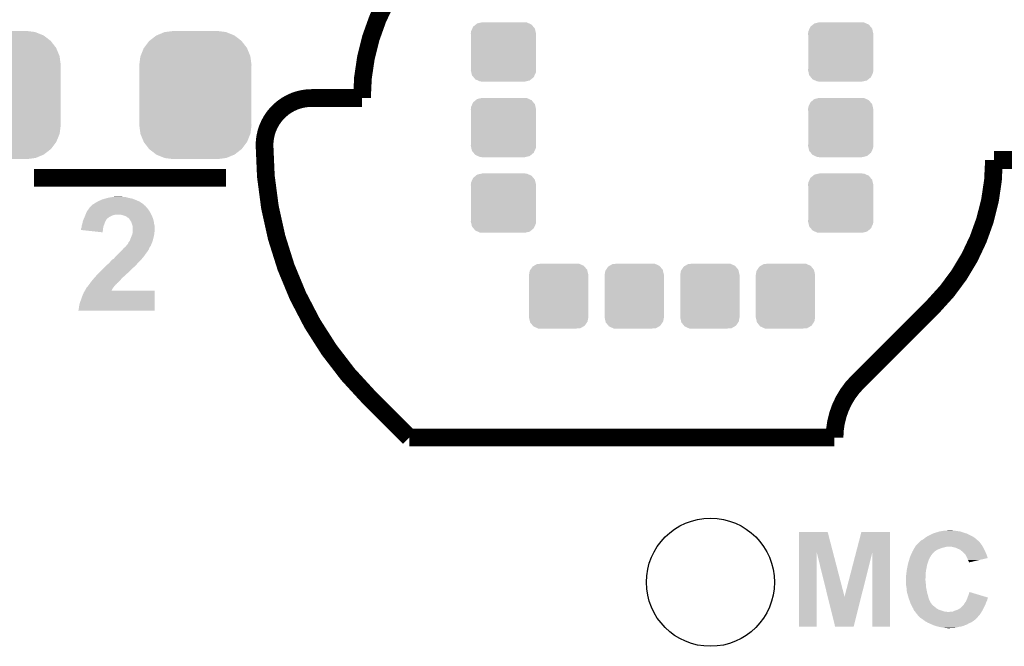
# Model space of a CAD drawing. Extents: x -0.05 to 0.95, y -0.15 to 1.54.
# Tile 22 of 26: x 0.23 to 0.56, y 1.14 to 1.36. Entities that reach past the tile are written whole.
import ezdxf

# ---------------------------------------------------------------- set-up
doc = ezdxf.new("R2010")
doc.units = 0
doc.layers.get('0').update_dxf_attribs({"linetype": 'CONTINUOUS'})
doc.layers.add('ULTRASONIC_3_CLICK_V100_GTO', color=14, linetype='CONTINUOUS')
doc.layers.add('ULTRASONIC_3_CLICK_V100_GTS', color=12, linetype='CONTINUOUS')

# ---------------------------------------------------------------- blocks, each defined once
blk = doc.blocks.new('ROUND_79')
blk.add_circle((0, 0), 0.0217)
blk = doc.blocks.new('CUSTOM_81')
for points in [[(-0.00753, 0.00997), (-0.0072, 0.01005), (0.00797, 0.00997), (0.0072, 0.01005)], [(-0.01105, 0.0062), (-0.01097, 0.00697), (0.01105, 0.0062), (0.01087, 0.00697)], [(-0.01097, 0.00697), (-0.01055, 0.0079), (0.01087, 0.00697), (0.01066, 0.0079)], [(-0.01055, 0.0079), (-0.01025, 0.00855), (0.01066, 0.0079), (0.01012, 0.00855)], [(-0.01025, 0.00855), (-0.0094, 0.00925), (0.01012, 0.00855), (0.00955, 0.00925)], [(-0.0094, 0.00925), (-0.0089, 0.00966), (0.00955, 0.00925), (0.00866, 0.00966)], [(-0.0089, 0.00966), (-0.00753, 0.00997), (0.00866, 0.00966), (0.00797, 0.00997)], [(-0.011, 0.00558), (-0.01105, 0.0062), (0.011, 0.00558), (0.01105, 0.0062)], [(-0.011, -0.00558), (-0.011, 0.00558), (0.011, -0.00558), (0.011, 0.00558)], [(-0.01105, -0.0062), (-0.011, -0.00558), (0.01105, -0.0062), (0.011, -0.00558)], [(-0.01087, -0.00697), (-0.01105, -0.0062), (0.01097, -0.00697), (0.01105, -0.0062)], [(-0.01066, -0.0079), (-0.01087, -0.00697), (0.01055, -0.0079), (0.01097, -0.00697)], [(-0.01012, -0.00855), (-0.01066, -0.0079), (0.01025, -0.00855), (0.01055, -0.0079)], [(-0.00955, -0.00925), (-0.01012, -0.00855), (0.0094, -0.00925), (0.01025, -0.00855)], [(-0.00866, -0.00966), (-0.00955, -0.00925), (0.0089, -0.00966), (0.0094, -0.00925)], [(-0.00797, -0.00997), (-0.00866, -0.00966), (0.00753, -0.00997), (0.0089, -0.00966)], [(-0.0072, -0.01005), (-0.00797, -0.00997), (0.0072, -0.01005), (0.00753, -0.00997)]]:
    blk.add_solid(points)
blk = doc.blocks.new('CUSTOM_82')
for points in [[(-0.00958, 0.0089), (-0.00883, 0.01001), (0.00966, 0.0089), (0.00875, 0.01001)], [(-0.00883, 0.01001), (-0.00842, 0.01025), (0.00875, 0.01001), (0.00855, 0.01025)], [(-0.00842, 0.01025), (-0.00732, 0.01088), (0.00855, 0.01025), (0.00716, 0.01088)], [(-0.00732, 0.01088), (-0.00598, 0.01097), (0.00716, 0.01088), (0.00697, 0.01097)], [(-0.00598, 0.01097), (-0.00558, 0.011), (0.00697, 0.01097), (0.00558, 0.011)], [(-0.01005, 0.0072), (-0.0098, 0.00856), (0.01005, 0.0072), (0.00973, 0.00856)], [(-0.01005, -0.0072), (-0.01005, 0.0072), (0.01005, -0.0072), (0.01005, 0.0072)], [(-0.0098, 0.00856), (-0.00958, 0.0089), (0.00973, 0.00856), (0.00966, 0.0089)], [(-0.00973, -0.00856), (-0.01005, -0.0072), (0.0098, -0.00856), (0.01005, -0.0072)], [(-0.00966, -0.0089), (-0.00973, -0.00856), (0.00958, -0.0089), (0.0098, -0.00856)], [(-0.00875, -0.01001), (-0.00966, -0.0089), (0.00883, -0.01001), (0.00958, -0.0089)], [(-0.00855, -0.01025), (-0.00875, -0.01001), (0.00842, -0.01025), (0.00883, -0.01001)], [(-0.00716, -0.01088), (-0.00855, -0.01025), (0.00732, -0.01088), (0.00842, -0.01025)], [(-0.00697, -0.01097), (-0.00716, -0.01088), (0.00598, -0.01097), (0.00732, -0.01088)], [(-0.00558, -0.011), (-0.00697, -0.01097), (0.00558, -0.011), (0.00598, -0.01097)]]:
    blk.add_solid(points)
blk = doc.blocks.new('CUSTOM_83')
for points in [[(-0.01555, 0.01838), (-0.01329, 0.02013), (0.01558, 0.01838), (0.01326, 0.02013)], [(-0.01329, 0.02013), (-0.01312, 0.02021), (0.01326, 0.02013), (0.01316, 0.02021)], [(-0.01312, 0.02021), (-0.0105, 0.0213), (0.01316, 0.02021), (0.01045, 0.0213)], [(-0.0105, 0.0213), (-0.01022, 0.02134), (0.01045, 0.0213), (0.01036, 0.02134)], [(-0.01022, 0.02134), (-0.0075, 0.0217), (0.01036, 0.02134), (0.0075, 0.0217)], [(-0.01741, 0.01599), (-0.01568, 0.01828), (0.01743, 0.01599), (0.01566, 0.01828)], [(-0.01568, 0.01828), (-0.01555, 0.01838), (0.01566, 0.01828), (0.01558, 0.01838)], [(-0.01858, 0.0132), (-0.01751, 0.01586), (0.0186, 0.0132), (0.01749, 0.01586)], [(-0.01751, 0.01586), (-0.01741, 0.01599), (0.01749, 0.01586), (0.01743, 0.01599)], [(-0.019, 0.0102), (-0.01864, 0.01306), (0.019, 0.0102), (0.01862, 0.01306)], [(-0.01895, 0.00913), (-0.019, 0.0102), (0.01895, 0.00913), (0.019, 0.0102)], [(-0.01864, 0.01306), (-0.01858, 0.0132), (0.01862, 0.01306), (0.0186, 0.0132)], [(-0.01895, -0.00913), (-0.01895, 0.00913), (0.01895, -0.00913), (0.01895, 0.00913)], [(-0.019, -0.0102), (-0.01895, -0.00913), (0.019, -0.0102), (0.01895, -0.00913)], [(-0.01862, -0.01306), (-0.019, -0.0102), (0.01864, -0.01306), (0.019, -0.0102)], [(-0.0186, -0.0132), (-0.01862, -0.01306), (0.01858, -0.0132), (0.01864, -0.01306)], [(-0.01749, -0.01586), (-0.0186, -0.0132), (0.01751, -0.01586), (0.01858, -0.0132)], [(-0.01743, -0.01599), (-0.01749, -0.01586), (0.01741, -0.01599), (0.01751, -0.01586)], [(-0.01566, -0.01828), (-0.01743, -0.01599), (0.01568, -0.01828), (0.01741, -0.01599)], [(-0.01558, -0.01838), (-0.01566, -0.01828), (0.01555, -0.01838), (0.01568, -0.01828)], [(-0.01326, -0.02013), (-0.01558, -0.01838), (0.01329, -0.02013), (0.01555, -0.01838)], [(-0.01316, -0.02021), (-0.01326, -0.02013), (0.01312, -0.02021), (0.01329, -0.02013)], [(-0.01045, -0.0213), (-0.01316, -0.02021), (0.0105, -0.0213), (0.01312, -0.02021)], [(-0.01036, -0.02134), (-0.01045, -0.0213), (0.01022, -0.02134), (0.0105, -0.0213)], [(-0.0075, -0.0217), (-0.01036, -0.02134), (0.0075, -0.0217), (0.01022, -0.02134)]]:
    blk.add_solid(points)

msp = doc.modelspace()

# ---------------------------------------------------------------- linework, layer by layer
at = {"layer": 'ULTRASONIC_3_CLICK_V100_GTO', "const_width": 0.006}
for points in [[(0.587, 1.327, 0.199065), (0.5516, 1.4124)], [(0.3655, 1.3795, 0.198912), (0.345, 1.33)], [(0.328, 1.33, 0.414214), (0.312, 1.314)], [(0.312, 1.314, 0.199065), (0.3474, 1.2286)], [(0.5385, 1.2595, 0.198912), (0.559, 1.309)], [(0.5128, 1.2338, 0.198912), (0.50501, 1.215)]]:
    msp.add_lwpolyline(points, format="xyb", dxfattribs=at)
for points in [[(0.328, 1.33), (0.345, 1.33)], [(0.559, 1.309), (0.571, 1.309)], [(0.234, 1.303), (0.299, 1.303)], [(0.5128, 1.2338), (0.5385, 1.2595)], [(0.3474, 1.2286), (0.361, 1.215)], [(0.361, 1.215), (0.505, 1.215)]]:
    msp.add_lwpolyline(points, dxfattribs=at)
at = {"layer": 'ULTRASONIC_3_CLICK_V100_GTO'}
for points in [[(0.2534, 1.2935), (0.2539, 1.294), (0.2715, 1.2935), (0.271, 1.294)], [(0.254, 1.294), (0.2541, 1.2941), (0.271, 1.294), (0.2709, 1.2941)], [(0.2541, 1.2941), (0.2543, 1.2942), (0.2709, 1.2941), (0.27076, 1.2942)], [(0.2543, 1.2942), (0.2549, 1.2946), (0.27076, 1.2942), (0.2702, 1.2946)], [(0.2549, 1.2946), (0.2553, 1.2948), (0.2702, 1.2946), (0.26985, 1.2948)], [(0.2553, 1.2948), (0.25563, 1.295), (0.26985, 1.2948), (0.2695, 1.295)], [(0.25563, 1.295), (0.2558, 1.2951), (0.2695, 1.295), (0.26927, 1.2951)], [(0.2558, 1.2951), (0.2563, 1.2953), (0.26927, 1.2951), (0.2688, 1.2953)], [(0.2563, 1.2953), (0.2569, 1.2956), (0.2688, 1.2953), (0.26805, 1.2956)], [(0.2569, 1.2956), (0.25795, 1.2959), (0.26805, 1.2956), (0.2673, 1.2959)], [(0.25795, 1.2959), (0.259, 1.2962), (0.2673, 1.2959), (0.2659, 1.2962)], [(0.259, 1.2962), (0.2602, 1.2964), (0.2659, 1.2962), (0.2652, 1.2964)], [(0.2602, 1.2964), (0.2608, 1.2965), (0.2652, 1.2964), (0.2646, 1.2965)], [(0.2608, 1.2965), (0.2617, 1.2966), (0.264, 1.2965), (0.2635, 1.2966)], [(0.25128, 1.2902), (0.25136, 1.2904), (0.2605, 1.2902), (0.2611, 1.2904)], [(0.25136, 1.2904), (0.2514, 1.2905), (0.2611, 1.2904), (0.2616, 1.2905)], [(0.2514, 1.2905), (0.25176, 1.2914), (0.27369, 1.2905), (0.2732, 1.2914)], [(0.25176, 1.2914), (0.2518, 1.2915), (0.2732, 1.2914), (0.27314, 1.2915)], [(0.2518, 1.2915), (0.25209, 1.2919), (0.27314, 1.2915), (0.2729, 1.2919)], [(0.25209, 1.2919), (0.25266, 1.2927), (0.2729, 1.2919), (0.2723, 1.2927)], [(0.25266, 1.2927), (0.2528, 1.2929), (0.2723, 1.2927), (0.2721, 1.2929)], [(0.2528, 1.2929), (0.2531, 1.2932), (0.2721, 1.2929), (0.2718, 1.2932)], [(0.2531, 1.2932), (0.2533, 1.2934), (0.2718, 1.2932), (0.2717, 1.2934)], [(0.2533, 1.2934), (0.2534, 1.2935), (0.2717, 1.2934), (0.2716, 1.2935)], [(0.2534, 1.2935), (0.2534, 1.2935), (0.2716, 1.2935), (0.2715, 1.2935)], [(0.264, 1.2903), (0.2633, 1.2905), (0.2738, 1.2903), (0.27369, 1.2905)], [(0.2652, 1.2899), (0.264, 1.2903), (0.27395, 1.2899), (0.2738, 1.2903)], [(0.2501, 1.2867), (0.2503, 1.2873), (0.25754, 1.2867), (0.25776, 1.2873)], [(0.2503, 1.2873), (0.25032, 1.2874), (0.25776, 1.2873), (0.2578, 1.2874)], [(0.25032, 1.2874), (0.2504, 1.2879), (0.2578, 1.2874), (0.25797, 1.2879)], [(0.2504, 1.2879), (0.25043, 1.288), (0.25797, 1.2879), (0.258, 1.288)], [(0.25043, 1.288), (0.25057, 1.2885), (0.258, 1.288), (0.2583, 1.2885)], [(0.25057, 1.2885), (0.2506, 1.2886), (0.2583, 1.2885), (0.25835, 1.2886)], [(0.2506, 1.2886), (0.25073, 1.2889), (0.25835, 1.2886), (0.2585, 1.2889)], [(0.25073, 1.2889), (0.25081, 1.2891), (0.2585, 1.2889), (0.2587, 1.2891)], [(0.25081, 1.2891), (0.25103, 1.2896), (0.2587, 1.2891), (0.2593, 1.2896)], [(0.25103, 1.2896), (0.2512, 1.29), (0.2593, 1.2896), (0.2601, 1.29)], [(0.2512, 1.29), (0.25128, 1.2902), (0.2601, 1.29), (0.2605, 1.2902)], [(0.2655, 1.2896), (0.2652, 1.2899), (0.27407, 1.2896), (0.27395, 1.2899)], [(0.2659, 1.2894), (0.2655, 1.2896), (0.27415, 1.2894), (0.27407, 1.2896)], [(0.266, 1.2892), (0.2659, 1.2894), (0.27422, 1.2892), (0.27415, 1.2894)], [(0.26623, 1.289), (0.2661, 1.2892), (0.2743, 1.289), (0.27422, 1.2892)], [(0.2667, 1.2883), (0.26623, 1.289), (0.2745, 1.2883), (0.2743, 1.289)], [(0.2669, 1.288), (0.2667, 1.2883), (0.27454, 1.288), (0.2745, 1.2883)], [(0.26707, 1.2875), (0.2669, 1.288), (0.2746, 1.2875), (0.27454, 1.288)], [(0.2673, 1.2868), (0.26707, 1.2875), (0.27477, 1.2868), (0.2746, 1.2875)], [(0.2499, 1.2858), (0.2501, 1.2862), (0.25734, 1.2858), (0.25742, 1.2862)], [(0.2499, 1.2856), (0.2499, 1.2858), (0.2573, 1.2856), (0.25734, 1.2858)], [(0.2499, 1.2853), (0.2499, 1.2856), (0.25727, 1.2853), (0.2573, 1.2856)], [(0.2572, 1.2845), (0.2499, 1.2853), (0.2572, 1.2845), (0.25727, 1.2853)], [(0.2501, 1.2866), (0.2501, 1.2867), (0.2575, 1.2866), (0.25754, 1.2867)], [(0.2501, 1.2862), (0.2501, 1.2866), (0.25742, 1.2862), (0.2575, 1.2866)], [(0.26709, 1.2835), (0.2672, 1.2838), (0.2746, 1.2835), (0.27464, 1.2838)], [(0.2672, 1.2838), (0.26734, 1.2843), (0.27464, 1.2838), (0.2747, 1.2843)], [(0.26732, 1.2867), (0.2673, 1.2868), (0.2748, 1.2867), (0.27477, 1.2868)], [(0.2674, 1.2862), (0.26732, 1.2867), (0.2748, 1.2862), (0.2748, 1.2867)], [(0.26734, 1.2843), (0.2674, 1.2845), (0.2747, 1.2843), (0.27473, 1.2845)], [(0.2674, 1.2849), (0.2674, 1.2862), (0.2748, 1.2849), (0.2748, 1.2862)], [(0.2674, 1.2845), (0.2674, 1.2849), (0.27473, 1.2845), (0.2748, 1.2849)], [(0.2653, 1.2801), (0.2657, 1.2805), (0.27354, 1.2801), (0.2737, 1.2805)], [(0.2657, 1.2805), (0.26585, 1.2808), (0.2737, 1.2805), (0.2738, 1.2808)], [(0.26585, 1.2808), (0.2659, 1.2809), (0.2738, 1.2808), (0.2739, 1.2809)], [(0.2659, 1.281), (0.2661, 1.2813), (0.27393, 1.281), (0.27403, 1.2813)], [(0.2659, 1.2809), (0.2659, 1.281), (0.2739, 1.2809), (0.27393, 1.281)], [(0.2661, 1.2813), (0.2664, 1.2817), (0.27403, 1.2813), (0.27417, 1.2817)], [(0.2664, 1.2817), (0.26643, 1.2818), (0.27417, 1.2817), (0.2742, 1.2818)], [(0.26643, 1.2818), (0.2666, 1.2823), (0.2742, 1.2818), (0.27431, 1.2823)], [(0.2666, 1.2823), (0.26677, 1.2827), (0.27431, 1.2823), (0.2744, 1.2827)], [(0.26677, 1.2827), (0.2669, 1.283), (0.2744, 1.2827), (0.27448, 1.283)], [(0.2669, 1.283), (0.26709, 1.2835), (0.27448, 1.283), (0.2746, 1.2835)], [(0.2614, 1.2761), (0.2623, 1.277), (0.27097, 1.2761), (0.2716, 1.277)], [(0.2623, 1.277), (0.2632, 1.2779), (0.2716, 1.277), (0.2723, 1.2779)], [(0.2632, 1.2779), (0.2634, 1.2781), (0.2723, 1.2779), (0.27242, 1.2781)], [(0.2634, 1.2781), (0.26395, 1.2787), (0.27242, 1.2781), (0.2728, 1.2787)], [(0.26395, 1.2787), (0.2644, 1.2792), (0.2728, 1.2787), (0.27301, 1.2792)], [(0.2644, 1.2792), (0.26465, 1.2794), (0.27301, 1.2792), (0.2731, 1.2794)], [(0.26465, 1.2794), (0.2649, 1.2796), (0.2731, 1.2794), (0.27323, 1.2796)], [(0.2649, 1.2796), (0.26522, 1.28), (0.27323, 1.2796), (0.2735, 1.28)], [(0.26522, 1.28), (0.2653, 1.2801), (0.2735, 1.28), (0.27354, 1.2801)], [(0.2587, 1.2735), (0.25936, 1.2741), (0.26857, 1.2735), (0.2691, 1.2741)], [(0.25936, 1.2741), (0.2598, 1.2745), (0.2691, 1.2741), (0.2695, 1.2745)], [(0.2598, 1.2746), (0.2605, 1.2753), (0.2696, 1.2746), (0.2703, 1.2753)], [(0.2598, 1.2745), (0.2598, 1.2746), (0.2695, 1.2745), (0.2696, 1.2746)], [(0.2605, 1.2753), (0.261, 1.2756), (0.2703, 1.2753), (0.27053, 1.2756)], [(0.261, 1.2756), (0.26108, 1.2757), (0.27053, 1.2756), (0.2706, 1.2757)], [(0.26108, 1.2757), (0.26132, 1.276), (0.2706, 1.2757), (0.2709, 1.276)], [(0.26132, 1.276), (0.2614, 1.2761), (0.2709, 1.276), (0.27097, 1.2761)], [(0.2552, 1.27), (0.2558, 1.2706), (0.2649, 1.27), (0.2655, 1.2706)], [(0.2558, 1.2706), (0.256, 1.2708), (0.2655, 1.2706), (0.2658, 1.2708)], [(0.256, 1.2708), (0.2562, 1.271), (0.2658, 1.2708), (0.2659, 1.271)], [(0.2562, 1.271), (0.2575, 1.2723), (0.266, 1.271), (0.2673, 1.2723)], [(0.2562, 1.271), (0.2562, 1.271), (0.2659, 1.271), (0.266, 1.271)], [(0.2575, 1.2723), (0.2584, 1.2732), (0.2673, 1.2723), (0.2683, 1.2732)], [(0.2584, 1.2732), (0.2587, 1.2735), (0.2683, 1.2732), (0.26857, 1.2735)], [(0.25258, 1.2668), (0.25274, 1.267), (0.2617, 1.2668), (0.2619, 1.267)], [(0.25274, 1.267), (0.2529, 1.2672), (0.2619, 1.267), (0.26203, 1.2672)], [(0.2529, 1.2672), (0.25297, 1.2673), (0.26203, 1.2672), (0.2621, 1.2673)], [(0.25297, 1.2673), (0.2533, 1.2678), (0.2621, 1.2673), (0.26268, 1.2678)], [(0.2533, 1.2678), (0.25338, 1.2679), (0.26268, 1.2678), (0.2628, 1.2679)], [(0.25338, 1.2679), (0.2538, 1.2684), (0.2628, 1.2679), (0.26324, 1.2684)], [(0.2538, 1.2684), (0.25406, 1.2687), (0.26324, 1.2684), (0.2635, 1.2687)], [(0.25406, 1.2687), (0.2544, 1.2691), (0.2635, 1.2687), (0.2639, 1.2691)], [(0.2544, 1.2691), (0.25466, 1.2694), (0.2639, 1.2691), (0.2642, 1.2694)], [(0.25466, 1.2694), (0.2551, 1.2699), (0.2642, 1.2694), (0.26478, 1.2699)], [(0.2551, 1.2699), (0.2552, 1.27), (0.26478, 1.2699), (0.2649, 1.27)], [(0.2502, 1.2627), (0.2508, 1.2641), (0.2748, 1.2627), (0.2748, 1.2641)], [(0.2508, 1.2641), (0.25121, 1.2648), (0.2748, 1.2641), (0.2748, 1.2648)], [(0.25121, 1.2648), (0.2515, 1.2653), (0.2602, 1.2648), (0.26049, 1.2653)], [(0.25121, 1.2648), (0.25121, 1.2648), (0.2748, 1.2648), (0.2602, 1.2648)], [(0.2515, 1.2654), (0.2516, 1.2655), (0.26054, 1.2654), (0.2606, 1.2655)], [(0.2515, 1.2653), (0.2515, 1.2654), (0.26049, 1.2653), (0.26054, 1.2654)], [(0.2516, 1.2655), (0.2517, 1.2657), (0.2606, 1.2655), (0.26074, 1.2657)], [(0.2517, 1.2657), (0.2519, 1.2659), (0.26074, 1.2657), (0.26089, 1.2659)], [(0.2519, 1.2659), (0.25212, 1.2662), (0.26089, 1.2659), (0.2611, 1.2662)], [(0.25212, 1.2662), (0.25227, 1.2664), (0.2611, 1.2662), (0.2613, 1.2664)], [(0.25227, 1.2664), (0.2525, 1.2667), (0.2613, 1.2664), (0.2615, 1.2667)], [(0.2525, 1.2667), (0.25258, 1.2668), (0.2615, 1.2667), (0.2616, 1.2668)], [(0.25258, 1.2668), (0.25258, 1.2668), (0.2616, 1.2668), (0.2617, 1.2668)], [(0.2492, 1.2594), (0.2494, 1.2604), (0.2748, 1.2594), (0.2748, 1.2604)], [(0.2494, 1.2604), (0.2498, 1.2615), (0.2748, 1.2604), (0.2748, 1.2615)], [(0.2498, 1.2615), (0.2502, 1.2627), (0.2748, 1.2615), (0.2748, 1.2627)], [(0.249, 1.2582), (0.2491, 1.2584), (0.2748, 1.2582), (0.2748, 1.2584)], [(0.249, 1.258), (0.249, 1.2582), (0.2748, 1.258), (0.2748, 1.2582)], [(0.2491, 1.2587), (0.2492, 1.259), (0.2748, 1.2587), (0.2748, 1.259)], [(0.2491, 1.2584), (0.2491, 1.2587), (0.2748, 1.2584), (0.2748, 1.2587)], [(0.2492, 1.259), (0.2492, 1.2594), (0.2748, 1.259), (0.2748, 1.2594)], [(0.5429, 1.1835), (0.5441, 1.1836), (0.5451, 1.1835), (0.5447, 1.1836)], [(0.493, 1.17609), (0.493, 1.183), (0.5045, 1.17609), (0.5027, 1.183)], [(0.493, 1.183), (0.493, 1.183), (0.5027, 1.183), (0.493, 1.183)], [(0.5123, 1.17609), (0.5141, 1.183), (0.5238, 1.17609), (0.5238, 1.183)], [(0.5141, 1.183), (0.5141, 1.183), (0.5238, 1.183), (0.5141, 1.183)], [(0.5344, 1.1802), (0.535, 1.1805), (0.55348, 1.1802), (0.55313, 1.1805)], [(0.535, 1.1805), (0.53525, 1.1807), (0.55313, 1.1805), (0.5529, 1.1807)], [(0.53525, 1.1807), (0.5355, 1.1809), (0.5529, 1.1807), (0.55263, 1.1809)], [(0.5355, 1.1809), (0.53606, 1.1813), (0.55263, 1.1809), (0.5521, 1.1813)], [(0.53606, 1.1813), (0.5362, 1.1814), (0.5521, 1.1813), (0.55192, 1.1814)], [(0.5362, 1.1814), (0.53673, 1.1817), (0.55192, 1.1814), (0.5514, 1.1817)], [(0.53673, 1.1817), (0.5369, 1.1818), (0.5514, 1.1817), (0.5512, 1.1818)], [(0.5369, 1.1818), (0.5377, 1.1822), (0.5512, 1.1818), (0.5504, 1.1822)], [(0.5377, 1.1822), (0.53837, 1.1825), (0.5504, 1.1822), (0.5498, 1.1825)], [(0.53837, 1.1825), (0.5386, 1.1826), (0.5498, 1.1825), (0.5494, 1.1826)], [(0.5386, 1.1826), (0.53893, 1.1827), (0.5494, 1.1826), (0.549, 1.1827)], [(0.53893, 1.1827), (0.53993, 1.183), (0.549, 1.1827), (0.5482, 1.183)], [(0.53993, 1.183), (0.5406, 1.1832), (0.5482, 1.183), (0.5475, 1.1832)], [(0.5406, 1.1832), (0.5417, 1.1834), (0.5475, 1.1832), (0.5461, 1.1834)], [(0.5417, 1.1834), (0.5429, 1.1835), (0.5461, 1.1834), (0.5456, 1.1835)], [(0.53157, 1.1767), (0.53173, 1.177), (0.5393, 1.1767), (0.5398, 1.177)], [(0.53173, 1.177), (0.5319, 1.1773), (0.5398, 1.177), (0.54055, 1.1773)], [(0.5319, 1.1773), (0.53196, 1.1774), (0.54055, 1.1773), (0.5408, 1.1774)], [(0.53196, 1.1774), (0.53214, 1.1777), (0.5408, 1.1774), (0.5417, 1.1777)], [(0.53214, 1.1777), (0.53232, 1.178), (0.5417, 1.1777), (0.5429, 1.178)], [(0.53232, 1.178), (0.53238, 1.1781), (0.5432, 1.178), (0.5434, 1.1781)], [(0.53238, 1.1781), (0.5325, 1.1783), (0.55518, 1.1781), (0.55507, 1.1783)], [(0.53238, 1.1781), (0.53238, 1.1781), (0.5434, 1.1781), (0.5438, 1.1781)], [(0.5325, 1.1783), (0.5328, 1.1786), (0.55507, 1.1783), (0.5549, 1.1786)], [(0.5328, 1.1786), (0.5333, 1.1791), (0.5549, 1.1786), (0.55448, 1.1791)], [(0.5333, 1.1792), (0.5335, 1.1793), (0.5544, 1.1792), (0.55433, 1.1793)], [(0.5333, 1.1791), (0.5333, 1.1792), (0.55448, 1.1791), (0.5544, 1.1792)], [(0.5335, 1.1793), (0.53363, 1.1795), (0.55433, 1.1793), (0.5542, 1.1795)], [(0.53363, 1.1795), (0.5337, 1.1796), (0.5542, 1.1795), (0.5541, 1.1796)], [(0.5337, 1.1796), (0.534, 1.1798), (0.5541, 1.1796), (0.5539, 1.1798)], [(0.534, 1.1798), (0.5342, 1.18), (0.5539, 1.1798), (0.5537, 1.18)], [(0.5342, 1.18), (0.5343, 1.1801), (0.5537, 1.18), (0.5537, 1.1801)], [(0.5343, 1.1801), (0.5344, 1.1802), (0.5536, 1.1801), (0.55348, 1.1802)], [(0.5343, 1.1801), (0.5343, 1.1801), (0.5537, 1.1801), (0.5536, 1.1801)], [(0.5447, 1.178), (0.5438, 1.1781), (0.55523, 1.178), (0.55518, 1.1781)], [(0.5459, 1.1777), (0.5447, 1.178), (0.5554, 1.1777), (0.55523, 1.178)], [(0.5463, 1.1776), (0.5459, 1.1777), (0.55545, 1.1776), (0.5554, 1.1777)], [(0.5469, 1.1773), (0.5463, 1.1776), (0.5556, 1.1773), (0.55545, 1.1776)], [(0.5474, 1.1771), (0.5469, 1.1773), (0.5557, 1.1771), (0.5556, 1.1773)], [(0.5478, 1.1768), (0.5474, 1.1771), (0.55585, 1.1768), (0.5557, 1.1771)], [(0.493, 1.151), (0.493, 1.17609), (0.499, 1.151), (0.499, 1.17609)], [(0.5027, 1.1611), (0.499, 1.17609), (0.5084, 1.1611), (0.5045, 1.17609)], [(0.5084, 1.1611), (0.5123, 1.17609), (0.51404, 1.1611), (0.5178, 1.17609)], [(0.5178, 1.151), (0.5178, 1.17609), (0.5238, 1.151), (0.5238, 1.17609)], [(0.53026, 1.1735), (0.53041, 1.174), (0.5369, 1.1735), (0.5371, 1.174)], [(0.53041, 1.174), (0.5305, 1.1743), (0.5371, 1.174), (0.53725, 1.1743)], [(0.5305, 1.1743), (0.53054, 1.1744), (0.53725, 1.1743), (0.5373, 1.1744)], [(0.53054, 1.1744), (0.53078, 1.175), (0.5373, 1.1744), (0.5377, 1.175)], [(0.53078, 1.175), (0.53086, 1.1752), (0.5377, 1.175), (0.5378, 1.1752)], [(0.53086, 1.1752), (0.5309, 1.1753), (0.5378, 1.1752), (0.5379, 1.1753)], [(0.5309, 1.1753), (0.53095, 1.1754), (0.5379, 1.1753), (0.538, 1.1754)], [(0.53095, 1.1754), (0.53099, 1.1755), (0.538, 1.1754), (0.538, 1.1755)], [(0.53099, 1.1755), (0.5314, 1.1764), (0.538, 1.1755), (0.5389, 1.1764)], [(0.5314, 1.1764), (0.53157, 1.1767), (0.5389, 1.1764), (0.5393, 1.1767)], [(0.5479, 1.1767), (0.5478, 1.1768), (0.5559, 1.1767), (0.55585, 1.1768)], [(0.548, 1.1766), (0.5479, 1.1767), (0.55595, 1.1766), (0.5559, 1.1767)], [(0.5491, 1.1756), (0.5481, 1.1766), (0.5564, 1.1756), (0.55595, 1.1766)], [(0.5493, 1.1754), (0.5491, 1.1756), (0.55647, 1.1754), (0.5564, 1.1756)], [(0.5497, 1.1747), (0.5493, 1.1754), (0.55672, 1.1747), (0.55647, 1.1754)], [(0.54995, 1.1742), (0.5497, 1.1747), (0.5569, 1.1742), (0.55672, 1.1747)], [(0.55, 1.1741), (0.54995, 1.1742), (0.55647, 1.1741), (0.5569, 1.1742)], [(0.5502, 1.1735), (0.55, 1.1741), (0.55391, 1.1735), (0.55647, 1.1741)], [(0.52948, 1.1701), (0.5295, 1.1703), (0.536, 1.1701), (0.53605, 1.1703)], [(0.5295, 1.1703), (0.52962, 1.1709), (0.53605, 1.1703), (0.5362, 1.1709)], [(0.52962, 1.1709), (0.52978, 1.1717), (0.5362, 1.1709), (0.5363, 1.1717)], [(0.52978, 1.1717), (0.5299, 1.1723), (0.5363, 1.1717), (0.5365, 1.1723)], [(0.5299, 1.1723), (0.53026, 1.1735), (0.5365, 1.1723), (0.5369, 1.1735)], [(0.5505, 1.1729), (0.5502, 1.1735), (0.55135, 1.1729), (0.55391, 1.1735)], [(0.5505, 1.1727), (0.5505, 1.1729), (0.5505, 1.1727), (0.55135, 1.1729)], [(0.5292, 1.168), (0.52923, 1.1682), (0.53588, 1.168), (0.5359, 1.1682)], [(0.5292, 1.1672), (0.5292, 1.168), (0.5358, 1.1672), (0.53588, 1.168)], [(0.5292, 1.1666), (0.5292, 1.1672), (0.5358, 1.1666), (0.5358, 1.1672)], [(0.52923, 1.1682), (0.5293, 1.1687), (0.5359, 1.1682), (0.5359, 1.1687)], [(0.5293, 1.1687), (0.52936, 1.1692), (0.5359, 1.1687), (0.5359, 1.1692)], [(0.52936, 1.1692), (0.52948, 1.1701), (0.5359, 1.1692), (0.536, 1.1701)], [(0.5292, 1.1662), (0.5292, 1.1666), (0.5359, 1.1662), (0.5358, 1.1666)], [(0.5292, 1.1657), (0.5292, 1.1662), (0.5359, 1.1657), (0.5359, 1.1662)], [(0.5292, 1.1653), (0.5292, 1.1657), (0.53597, 1.1653), (0.5359, 1.1657)], [(0.52923, 1.1651), (0.5292, 1.1653), (0.536, 1.1651), (0.53597, 1.1653)], [(0.52932, 1.1645), (0.52923, 1.1651), (0.536, 1.1645), (0.536, 1.1651)], [(0.5294, 1.164), (0.52932, 1.1645), (0.53607, 1.164), (0.536, 1.1645)], [(0.52942, 1.1638), (0.5294, 1.164), (0.5361, 1.1638), (0.53607, 1.164)], [(0.5295, 1.1628), (0.52942, 1.1638), (0.53631, 1.1628), (0.5361, 1.1638)], [(0.5052, 1.151), (0.5027, 1.1611), (0.5115, 1.151), (0.51404, 1.1611)], [(0.52961, 1.1624), (0.5295, 1.1628), (0.5364, 1.1624), (0.53631, 1.1628)], [(0.53002, 1.1609), (0.52961, 1.1624), (0.5368, 1.1609), (0.5364, 1.1624)], [(0.5301, 1.1606), (0.53002, 1.1609), (0.53689, 1.1606), (0.5368, 1.1609)], [(0.53026, 1.1602), (0.5301, 1.1606), (0.537, 1.1602), (0.53689, 1.1606)], [(0.54968, 1.1599), (0.54986, 1.1603), (0.5567, 1.1599), (0.5568, 1.1603)], [(0.54986, 1.1603), (0.5499, 1.1604), (0.5568, 1.1603), (0.55683, 1.1604)], [(0.5499, 1.1604), (0.54997, 1.1606), (0.55683, 1.1604), (0.5569, 1.1606)], [(0.54997, 1.1606), (0.55001, 1.1607), (0.5569, 1.1606), (0.557, 1.1607)], [(0.55001, 1.1607), (0.55005, 1.1608), (0.557, 1.1607), (0.557, 1.1608)], [(0.55005, 1.1608), (0.5503, 1.1615), (0.557, 1.1608), (0.55468, 1.1615)], [(0.5503, 1.1615), (0.5507, 1.1627), (0.55468, 1.1615), (0.5507, 1.1627)], [(0.5305, 1.1596), (0.53026, 1.1602), (0.5373, 1.1596), (0.537, 1.1602)], [(0.5307, 1.159), (0.5305, 1.1596), (0.5376, 1.159), (0.5373, 1.1596)], [(0.5308, 1.1587), (0.5307, 1.159), (0.53784, 1.1587), (0.5376, 1.159)], [(0.5309, 1.1585), (0.5308, 1.1587), (0.538, 1.1585), (0.53784, 1.1587)], [(0.53095, 1.1584), (0.5309, 1.1585), (0.538, 1.1584), (0.538, 1.1585)], [(0.5311, 1.1581), (0.53095, 1.1584), (0.5384, 1.1581), (0.5381, 1.1584)], [(0.53095, 1.1584), (0.53095, 1.1584), (0.5381, 1.1584), (0.538, 1.1584)], [(0.5312, 1.1579), (0.5311, 1.1581), (0.53865, 1.1579), (0.5384, 1.1581)], [(0.53131, 1.1577), (0.5312, 1.1579), (0.5389, 1.1577), (0.53865, 1.1579)], [(0.5316, 1.1572), (0.53131, 1.1577), (0.5395, 1.1572), (0.5389, 1.1577)], [(0.53181, 1.1567), (0.5316, 1.1572), (0.5403, 1.1567), (0.5395, 1.1572)], [(0.5465, 1.1566), (0.5473, 1.157), (0.5552, 1.1566), (0.5554, 1.157)], [(0.5473, 1.157), (0.548, 1.1576), (0.5554, 1.157), (0.5557, 1.1576)], [(0.548, 1.1576), (0.5487, 1.1583), (0.5557, 1.1576), (0.55605, 1.1583)], [(0.5487, 1.1583), (0.54876, 1.1584), (0.55605, 1.1583), (0.5561, 1.1584)], [(0.54876, 1.1584), (0.549, 1.1588), (0.5561, 1.1584), (0.55623, 1.1588)], [(0.549, 1.1588), (0.54914, 1.159), (0.55623, 1.1588), (0.5563, 1.159)], [(0.54914, 1.159), (0.5495, 1.1595), (0.5563, 1.159), (0.5565, 1.1595)], [(0.5495, 1.1595), (0.54968, 1.1599), (0.5565, 1.1595), (0.5567, 1.1599)], [(0.5319, 1.1565), (0.53181, 1.1567), (0.54097, 1.1565), (0.5403, 1.1567)], [(0.53198, 1.1564), (0.5319, 1.1565), (0.5413, 1.1564), (0.54097, 1.1565)], [(0.5323, 1.156), (0.53198, 1.1564), (0.5424, 1.156), (0.5413, 1.1564)], [(0.53238, 1.1559), (0.5323, 1.156), (0.5436, 1.1559), (0.543, 1.156)], [(0.53283, 1.1553), (0.53238, 1.1559), (0.5544, 1.1553), (0.55477, 1.1559)], [(0.5329, 1.1552), (0.53283, 1.1553), (0.55432, 1.1552), (0.5544, 1.1553)], [(0.5331, 1.155), (0.5329, 1.1552), (0.55415, 1.155), (0.55432, 1.1552)], [(0.5332, 1.1548), (0.5331, 1.155), (0.55398, 1.1548), (0.55415, 1.155)], [(0.534, 1.154), (0.5332, 1.1548), (0.5533, 1.154), (0.55398, 1.1548)], [(0.53475, 1.1535), (0.534, 1.154), (0.5528, 1.1535), (0.5533, 1.154)], [(0.5439, 1.1559), (0.5441, 1.156), (0.55477, 1.1559), (0.55483, 1.156)], [(0.5446, 1.156), (0.5452, 1.1561), (0.55483, 1.156), (0.55489, 1.1561)], [(0.5452, 1.1561), (0.5458, 1.1564), (0.55489, 1.1561), (0.55508, 1.1564)], [(0.5458, 1.1564), (0.5465, 1.1566), (0.55508, 1.1564), (0.5552, 1.1566)], [(0.5349, 1.1534), (0.53475, 1.1535), (0.55268, 1.1534), (0.5528, 1.1535)], [(0.53543, 1.153), (0.5349, 1.1534), (0.5522, 1.153), (0.55268, 1.1534)], [(0.53557, 1.1529), (0.53543, 1.153), (0.5521, 1.1529), (0.5522, 1.153)], [(0.5357, 1.1528), (0.53557, 1.1529), (0.5519, 1.1528), (0.552, 1.1529)], [(0.53557, 1.1529), (0.53557, 1.1529), (0.552, 1.1529), (0.5521, 1.1529)], [(0.53642, 1.1524), (0.5357, 1.1528), (0.5513, 1.1524), (0.5519, 1.1528)], [(0.5366, 1.1523), (0.53642, 1.1524), (0.55105, 1.1523), (0.5513, 1.1524)], [(0.53682, 1.1522), (0.5366, 1.1523), (0.5508, 1.1522), (0.55105, 1.1523)], [(0.53727, 1.152), (0.53682, 1.1522), (0.5504, 1.152), (0.5508, 1.1522)], [(0.53795, 1.1517), (0.53727, 1.152), (0.5499, 1.1517), (0.5504, 1.152)], [(0.5384, 1.1515), (0.53795, 1.1517), (0.5493, 1.1515), (0.5499, 1.1517)], [(0.5392, 1.1512), (0.5384, 1.1515), (0.5486, 1.1512), (0.5493, 1.1515)], [(0.54, 1.151), (0.5392, 1.1512), (0.5479, 1.151), (0.5486, 1.1512)], [(0.5404, 1.1509), (0.54, 1.151), (0.5472, 1.1509), (0.5479, 1.151)], [(0.5408, 1.1508), (0.5404, 1.1509), (0.5468, 1.1508), (0.5472, 1.1509)], [(0.5415, 1.1507), (0.5408, 1.1508), (0.5464, 1.1507), (0.5468, 1.1508)], [(0.5421, 1.1506), (0.5415, 1.1507), (0.54595, 1.1506), (0.5464, 1.1507)], [(0.5426, 1.1505), (0.5421, 1.1506), (0.5455, 1.1505), (0.54595, 1.1506)], [(0.5434, 1.1504), (0.5431, 1.1505), (0.5437, 1.1504), (0.5447, 1.1505)]]:
    msp.add_solid(points, dxfattribs=at)

# ---------------------------------------------------------------- block references
at = {"layer": 'ULTRASONIC_3_CLICK_V100_GTS'}
for name, p in [('CUSTOM_81', (0.3929, 1.3456)), ('CUSTOM_81', (0.5071, 1.3456)), ('CUSTOM_83', (0.224, 1.331)), ('CUSTOM_83', (0.2886, 1.331)), ('CUSTOM_81', (0.3929, 1.32)), ('CUSTOM_81', (0.5071, 1.32)), ('CUSTOM_81', (0.3929, 1.2944)), ('CUSTOM_81', (0.5071, 1.2944)), ('CUSTOM_82', (0.4116, 1.2629)), ('CUSTOM_82', (0.4372, 1.2629)), ('CUSTOM_82', (0.4628, 1.2629)), ('CUSTOM_82', (0.4884, 1.2629)), ('ROUND_79', (0.463, 1.166))]:
    msp.add_blockref(name, p, dxfattribs=at)

doc.saveas('drawing.dxf')
